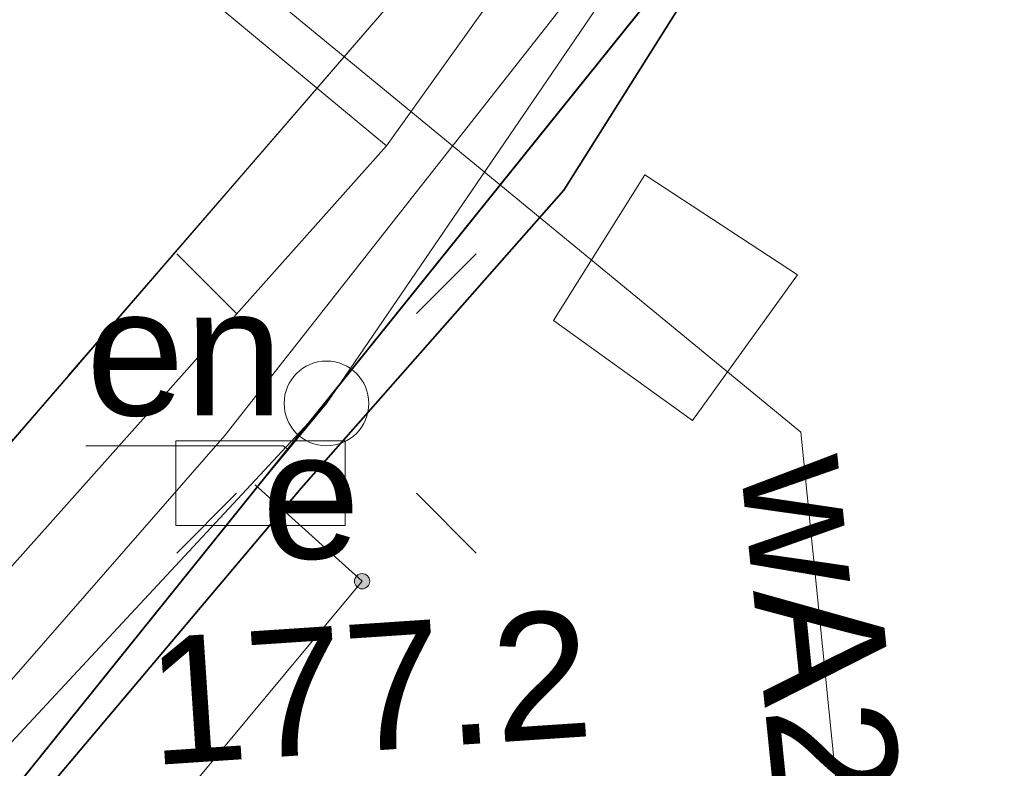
# Model space of a CAD drawing. Header units: millimetres. Extents: x 6505374 to 6517269, y 5595210 to 5612711.
# Tile 124 of 256: x 6513704.75 to 6513710.56, y 5608882.4 to 5608886.82. Entities that reach past the tile are written whole.
import ezdxf
from ezdxf.enums import TextEntityAlignment as Align

# ---------------------------------------------------------------- set-up
doc = ezdxf.new("R2010")
doc.units = ezdxf.units.MM
for name, pattern in [('EGBK02', [4, 1.5, -0.5, 1.5, -0.5]), ('EGBU01', [2, 0.5, -0.5, 0.5, -0.5]), ('OTKJ_A05', [2, 1.5, -0.5])]:
    doc.linetypes.add(name, pattern=pattern)
for name, color, linetype, lineweight in [('Działki', 18, 'Continuous', 0), ('Komunikacja (linie)', 18, 'Continuous', 0), ('Komunikacja (obszary)', 18, 'Continuous', 0), ('Ogrodzenia', 18, 'Continuous', 0), ('Przewody elektroenergetyczne', 1, 'Continuous', 0), ('Przewody wodociągowe', 5, 'Continuous', 0), ('Punkty o określonej wysokości', 1, 'Continuous', 0), ('Urządzenia towarzyszące (obszary)', 5, 'Continuous', 0)]:
    doc.layers.add(name, color=color, linetype=linetype, lineweight=lineweight)
for name, color, linetype, lineweight, true_color in [('Kontury klasyfikacyjne', 82, 'Continuous', 0, 0x24bc24), ('Przewody kanalizacyjne', 36, 'Continuous', 0, 0x803300), ('Przewody telekomunikacyjne', 30, 'Continuous', 0, 0xff9100), ('Urządzenia związane z siecią (punkty)', 36, 'Continuous', 0, 0x803300), ('Użytki gruntowe', 96, 'Continuous', 0, 0x008000)]:
    doc.layers.add(name, color=color, linetype=linetype, lineweight=lineweight, true_color=true_color)
doc.styles.add('DOMYSLNA_CZCIONKA', font='arial.ttf')

# ---------------------------------------------------------------- blocks, each defined once
blk = doc.blocks.new('SUES_P05')
at = {"color": 1, "linetype": 'Continuous', "lineweight": 18, "true_color": 0xff0000}
blk.add_lwpolyline([(-1, 0.5), (-1, -0.5), (1, -0.5), (1, 0.5)], close=True, dxfattribs=at)
blk = doc.blocks.new('SUEO_P05')
at = {"color": 18, "linetype": 'Continuous', "lineweight": 18, "true_color": 0x0a0909}
for p, q in [((-1.768, 1.768), (-1.061, 1.061)), ((1.768, 1.768), (1.061, 1.061)), ((-1.768, -1.768), (-1.061, -1.061)), ((1.768, -1.768), (1.061, -1.061))]:
    blk.add_line(p, q, dxfattribs=at)
at = {"color": 18, "lineweight": 18, "true_color": 0x0a0909}
blk.add_circle((0, 0), 0.5, dxfattribs=at)
blk = doc.blocks.new('SUPS01_03')
at = {"lineweight": 18, "true_color": 0xff0000}
h = blk.add_hatch(color=1, dxfattribs=at)
h.dxf.hatch_style = 1
h.paths.add_polyline_path([(0.09, 0, 1), (-0.09, 0, 1)])
at = {"color": 18, "lineweight": 18, "true_color": 0x0a0909}
blk.add_circle((0, 0), 0.09, dxfattribs=at)

msp = doc.modelspace()

# ---------------------------------------------------------------- linework, layer by layer
at = {"layer": 'Działki', "color": 18, "linetype": 'Continuous', "lineweight": 25, "true_color": 0x000000, "flags": 128}
msp.add_lwpolyline([(6513622.9656, 5608809.8316), (6513664.703, 5608840.3867), (6513689.38, 5608863.33), (6513691.94, 5608866.97), (6513698.77, 5608874.88), (6513709.41, 5608888.11), (6513723.5081, 5608910.2019), (6513728.405, 5608916.3594), (6513755.4757, 5608960.496), (6513752.5799, 5608969.0493), (6513746.0475, 5608963.7667), (6513741.0079, 5608954.6266), (6513725.451, 5608927.7842), (6513720.2949, 5608919.1763), (6513708.89, 5608894.18), (6513700.3362, 5608888.8574), (6513675.328, 5608862.569), (6513647.4649, 5608839.5014), (6513645.2696, 5608838.0314), (6513628.9908, 5608826.034)], dxfattribs=at)
msp.add_lwpolyline([(6513698.77, 5608874.88), (6513711.09, 5608862.28), (6513725.71, 5608873.69), (6513709.41, 5608888.11), (6513698.77, 5608874.88)], close=True, dxfattribs=at)
at = {"layer": 'Komunikacja (linie)', "color": 18, "linetype": 'Continuous', "lineweight": 18, "true_color": 0x000000, "flags": 128}
msp.add_lwpolyline([(6513524.2128, 5608738.5505), (6513532.19, 5608743.9), (6513550.33, 5608755.9), (6513559.4, 5608762.49), (6513572.35, 5608772.18), (6513588.76, 5608784.7), (6513601.3402, 5608794.5359), (6513605.95, 5608798.14), (6513617.7, 5608808.92), (6513643.89, 5608829.06), (6513662.29, 5608843.53), (6513678.92, 5608857.43), (6513690.43, 5608867.82), (6513708.5, 5608888.72), (6513716.31, 5608901.39), (6513752.19, 5608959.04), (6513754.76, 5608962.59), (6513759.04, 5608966.97), (6513775.6, 5608983.38)], dxfattribs=at)
at = {"layer": 'Komunikacja (obszary)', "color": 18, "linetype": 'OTKJ_A05', "lineweight": 18, "true_color": 0x000000, "flags": 128}
msp.add_lwpolyline([(6513380.66, 5608706.23), (6513386.09, 5608700.49), (6513416.6, 5608701.99), (6513421.58, 5608702.29), (6513423.62, 5608702.5), (6513444.65, 5608706.77), (6513463.87, 5608711.04), (6513464.51, 5608709.41), (6513465.2815, 5608709.3761), (6513465.6281, 5608707.7724), (6513468.9345, 5608685.0408), (6513473.0317, 5608658.9962), (6513477.1661, 5608636.3056), (6513480.0248, 5608618.9814), (6513493.2773, 5608531.4461), (6513493.9187, 5608527.5723), (6513497.4307, 5608506.4932), (6513500.2177, 5608491.0132), (6513502.2192, 5608480.423), (6513510.0473, 5608450.9669), (6513511.3653, 5608444.3199), (6513514.5829, 5608430.1573), (6513517.03, 5608417.07), (6513520.47, 5608418.05), (6513517.6232, 5608428.9159), (6513511.992, 5608452.5874), (6513509.9212, 5608461.7), (6513503.714, 5608485.9715), (6513501.4844, 5608498.7659), (6513498.8749, 5608512.5484), (6513496.493, 5608527.3128), (6513482.5735, 5608618.9125), (6513477.4072, 5608649.2213), (6513471.2421, 5608687.7961), (6513468.1079, 5608709.4256), (6513468.51, 5608710.55), (6513468.77, 5608711.83), (6513469.18, 5608712.44), (6513469.78, 5608712.72), (6513477.14, 5608714.88), (6513488.92, 5608718.62), (6513504.11, 5608724.76), (6513515.37, 5608730.62), (6513523.9194, 5608738.2874), (6513532.1945, 5608743.9045), (6513550.33, 5608755.9), (6513559.4, 5608762.49), (6513572.35, 5608772.18), (6513588.76, 5608784.7), (6513601.3402, 5608794.5359), (6513605.95, 5608798.14), (6513617.6991, 5608808.9199), (6513643.8904, 5608829.0575), (6513662.2949, 5608843.5287), (6513678.9181, 5608857.4342), (6513690.4256, 5608867.822), (6513708.4967, 5608888.7154), (6513716.3073, 5608901.3931), (6513752.1936, 5608959.0378), (6513754.7602, 5608962.587), (6513759.0405, 5608966.9701), (6513775.5974, 5608983.3805), (6513772.032, 5608985.9588), (6513755.151, 5608969.7828), (6513747.7496, 5608962.449), (6513735.82, 5608943.739), (6513731.211, 5608936.031), (6513712.823, 5608903.9129), (6513704.6434, 5608891.7488), (6513686.212, 5608870.8691), (6513676.3504, 5608861.3801), (6513648.0058, 5608838.5161), (6513614.6176, 5608813.1085), (6513601.92, 5608803.07), (6513601.7088, 5608802.9074), (6513585.1, 5608790.12), (6513568.49, 5608777.51), (6513555.85, 5608767.95), (6513546.8457, 5608761.1785), (6513529.2314, 5608747.9321), (6513520.4427, 5608742.3219), (6513511.99, 5608736.34), (6513501.66, 5608730.4), (6513486.92, 5608725.27), (6513475.24, 5608721.37), (6513465.63, 5608718.18), (6513461.67, 5608717.24), (6513443.24, 5608712.94), (6513424.84, 5608708.5), (6513404.31, 5608706.99), (6513380.66, 5608706.23)], close=True, dxfattribs=at)
at = {"layer": 'Komunikacja (obszary)', "color": 7, "linetype": 'Continuous', "lineweight": 18, "true_color": 0xffffff, "flags": 128}
msp.add_lwpolyline([(6513643.8904, 5608829.0575), (6513662.2949, 5608843.5287), (6513678.9181, 5608857.4342), (6513690.4256, 5608867.822), (6513708.4967, 5608888.7154), (6513716.3073, 5608901.3931), (6513752.1936, 5608959.0378), (6513754.7602, 5608962.587), (6513759.0405, 5608966.9701), (6513775.5974, 5608983.3805), (6513772.032, 5608985.9588), (6513755.151, 5608969.7828), (6513747.7496, 5608962.449), (6513735.82, 5608943.739), (6513731.211, 5608936.031), (6513712.823, 5608903.9129), (6513704.6434, 5608891.7488), (6513686.212, 5608870.8691), (6513676.3504, 5608861.3801), (6513648.0058, 5608838.5161), (6513614.6176, 5608813.1085)], dxfattribs=at)
at = {"layer": 'Kontury klasyfikacyjne', "color": 82, "linetype": 'EGBK02', "lineweight": 18, "true_color": 0x24bc24, "flags": 128}
msp.add_lwpolyline([(6513728.405, 5608916.3594), (6513723.5081, 5608910.2019), (6513709.41, 5608888.11), (6513698.77, 5608874.88), (6513691.94, 5608866.97), (6513701.66, 5608855.12), (6513711.09, 5608862.28), (6513725.71, 5608873.69), (6513730.72, 5608881.73), (6513735.09, 5608888.74), (6513750.3861, 5608871.9768), (6513754.2898, 5608864.4053), (6513754.6305, 5608864.5909), (6513758.29, 5608866.39), (6513764.2611, 5608870.1252), (6513765.8955, 5608871.0466), (6513767.47, 5608868.0535), (6513769.5878, 5608869.1696), (6513767.9795, 5608872.2214), (6513770.6156, 5608873.7282), (6513781.3696, 5608855.996), (6513804.0886, 5608874.3155), (6513799.5138, 5608896.1205), (6513791.39, 5608894.48), (6513778.37, 5608912.46), (6513771.44, 5608922.03), (6513760.23, 5608931.63), (6513768.11, 5608939.93), (6513784.59, 5608952.83), (6513787.1572, 5608956.3216), (6513786.6551, 5608977.8483), (6513780.1034, 5608981.7791), (6513777.2285, 5608982.0857), (6513764.5392, 5608969.4834), (6513755.4757, 5608960.496), (6513745.6118, 5608944.4136), (6513728.405, 5608916.3594)], close=True, dxfattribs=at)
at = {"layer": 'Kontury klasyfikacyjne', "color": 7, "linetype": 'Continuous', "lineweight": 18, "true_color": 0xffffff, "flags": 128}
msp.add_lwpolyline([(6513745.6118, 5608944.4136), (6513728.405, 5608916.3594), (6513728.405, 5608916.3594), (6513723.5081, 5608910.2019), (6513709.41, 5608888.11), (6513698.77, 5608874.88), (6513691.94, 5608866.97), (6513701.66, 5608855.12), (6513711.09, 5608862.28), (6513725.71, 5608873.69), (6513730.72, 5608881.73), (6513735.09, 5608888.74), (6513750.3861, 5608871.9768)], dxfattribs=at)
at = {"layer": 'Ogrodzenia', "color": 18, "linetype": 'Continuous', "lineweight": 35, "true_color": 0x000000, "flags": 128}
msp.add_lwpolyline([(6513704.81, 5608882.15), (6513706.41, 5608884.05), (6513707.96, 5608885.81), (6513709.41, 5608888.11)], dxfattribs=at)
at = {"layer": 'Przewody elektroenergetyczne', "color": 1, "linetype": 'Continuous', "lineweight": 18, "true_color": 0xff0000, "flags": 128}
for points in [[(6513681.9989, 5608858.1385), (6513706.56, 5608884.55), (6513727.7714, 5608915.6246)], [(6513706.56, 5608884.55), (6513706.17, 5608884.08)], [(6513703.16, 5608872.05), (6513700.08, 5608875.46), (6513706.77, 5608883.5), (6513706.14, 5608884.07)]]:
    msp.add_lwpolyline(points, dxfattribs=at)
at = {"layer": 'Przewody elektroenergetyczne', "color": 18, "linetype": 'Continuous', "lineweight": 0, "true_color": 0x000000, "flags": 128}
msp.add_lwpolyline([(6513705.1399, 5608884.3004), (6513706.3053, 5608884.3004), (6513706.3335, 5608884.277)], dxfattribs=at)
at = {"layer": 'Przewody kanalizacyjne', "color": 36, "linetype": 'Continuous', "lineweight": 18, "true_color": 0x803300, "flags": 128}
for points in [[(6513707.0037, 5608981.233), (6513684.922, 5608959.7), (6513668.637, 5608935.721), (6513681.183, 5608919.923), (6513692.887, 5608902.909), (6513699.6212, 5608893.3331), (6513703.0123, 5608889.3117), (6513706.9137, 5608886.0706)], [(6513751.3756, 5608957.2443), (6513750.6519, 5608955.78), (6513740.5536, 5608938.3099), (6513732.5927, 5608924.896), (6513709.0804, 5608889.0974), (6513706.9137, 5608886.0706), (6513699.0494, 5608877.2487), (6513689.052, 5608864.8614), (6513681.0407, 5608855.3521), (6513673.8036, 5608849.9832), (6513654.2801, 5608834.701), (6513653.7247, 5608834.1877)]]:
    msp.add_lwpolyline(points, dxfattribs=at)
at = {"layer": 'Przewody telekomunikacyjne', "color": 30, "linetype": 'Continuous', "lineweight": 18, "true_color": 0xff9100, "flags": 128}
msp.add_lwpolyline([(6513745.19, 5608961.42), (6513738.24, 5608950.07), (6513726.73, 5608930.77), (6513723.02, 5608924.85), (6513730.4, 5608920.26), (6513722.98, 5608910.15), (6513720.39, 5608906.08), (6513718.22, 5608902.73), (6513708.79, 5608887.96), (6513705.96, 5608884.36), (6513704.66, 5608882.87), (6513699.68, 5608887.34), (6513694.51, 5608881.38), (6513675.17, 5608861.7), (6513671.46, 5608858.69), (6513667.12, 5608855.26), (6513661, 5608850.14), (6513647.81, 5608839.28), (6513644.98, 5608837.01), (6513634.55, 5608829.45)], dxfattribs=at)
at = {"layer": 'Przewody wodociągowe', "color": 5, "linetype": 'Continuous', "lineweight": 18, "true_color": 0x0000ff, "flags": 128}
msp.add_lwpolyline([(6513702.54, 5608889.99), (6513709.36, 5608884.38), (6513710.4976, 5608873.1271)], dxfattribs=at)
at = {"layer": 'Urządzenia towarzyszące (obszary)', "color": 5, "linetype": 'Continuous', "lineweight": 18, "true_color": 0x0000ff, "flags": 128}
msp.add_lwpolyline([(6513708.44, 5608885.9), (6513707.9, 5608885.04), (6513708.72, 5608884.45), (6513709.34, 5608885.31), (6513708.44, 5608885.9)], close=True, dxfattribs=at)
at = {"layer": 'Użytki gruntowe', "color": 96, "linetype": 'EGBU01', "lineweight": 18, "true_color": 0x008000, "flags": 128}
for points in [[(6514018.346, 5608437.7503), (6513994.1752, 5608436.1452), (6513968.8582, 5608431.9835), (6513947.4182, 5608428.1456), (6513922.0751, 5608424.2842), (6513899.4121, 5608419.8087), (6513877.3659, 5608416.026), (6513875.3605, 5608415.6821), (6513873.2729, 5608415.3298), (6513852.6354, 5608411.8054), (6513848.2625, 5608410.9811), (6513830.6935, 5608408.0585), (6513829.38, 5608407.84), (6513825.94, 5608407.17), (6513806.5888, 5608403.3929), (6513787.1025, 5608399.8545), (6513765.3417, 5608396.308), (6513757.5419, 5608434.3528), (6513754.5344, 5608433.9571), (6513762.6068, 5608395.8365), (6513744.8254, 5608392.7969), (6513732.0216, 5608390.2283), (6513728.4287, 5608389.5042), (6513718.8357, 5608387.8651), (6513696.39, 5608384.03), (6513668.15, 5608379.13), (6513648.46, 5608375.59), (6513640.95, 5608374.29), (6513635.1254, 5608372.8464), (6513619.1817, 5608369.9841), (6513613.609, 5608371.5349), (6513580.0835, 5608380.6479), (6513552.3615, 5608388.8159), (6513525.84, 5608397.69), (6513519.67, 5608426.09), (6513519.1173, 5608428.1639), (6513507.3066, 5608472.4788), (6513505.47, 5608479.37), (6513505.13, 5608480.66), (6513503.99, 5608486.42), (6513497.9993, 5608523.4923), (6513494.07, 5608523.34), (6513497.7912, 5608499.7396), (6513500.91, 5608479.96), (6513502.8991, 5608472.4898), (6513509.95, 5608446.01), (6513513.88, 5608431.27), (6513518.5, 5608400.24), (6513517.41, 5608400.6), (6513513.89, 5608401.76), (6513492.3, 5608408.18), (6513485.4188, 5608410.2229), (6513459.5792, 5608417.8941), (6513432.87, 5608425.55), (6513425.2, 5608427.78), (6513406.87, 5608433.38), (6513384.7202, 5608440.1881), (6513378.7428, 5608465.8393), (6513374.2674, 5608484.3671), (6513369.7166, 5608503.207), (6513365.8622, 5608518.6405), (6513360.4833, 5608540.1784), (6513360.0052, 5608540.0319), (6513364.3904, 5608519.4121), (6513368.5555, 5608499.8275), (6513372.163, 5608483.9751), (6513374.5344, 5608473.5543), (6513381.8518, 5608441.4001), (6513363.9139, 5608446.6736), (6513335.5713, 5608457.198), (6513325.4858, 5608460.8407), (6513321.5565, 5608463.1219), (6513312.5918, 5608470.6748), (6513289.1368, 5608497.6919), (6513301.9632, 5608517.3326), (6513305.0297, 5608526.5284), (6513305.3948, 5608528.784), (6513310.5348, 5608560.5432), (6513310.7643, 5608568.1467), (6513310.6455, 5608602.1109), (6513311.1229, 5608610.2331), (6513311.1096, 5608630.4177), (6513311.3345, 5608637.6009), (6513312.0018, 5608658.9091), (6513314.5117, 5608669.0781), (6513318.934, 5608676.146), (6513323.2459, 5608679.6575), (6513328.3228, 5608681.6474), (6513346.6461, 5608688.2469), (6513362.735, 5608694.0453), (6513386.2616, 5608699.5171), (6513394.3831, 5608699.8907), (6513404.2634, 5608700.3144), (6513422.98, 5608701.38), (6513447.2381, 5608706.0114), (6513465.72, 5608709.54), (6513467.74, 5608692.38), (6513468.54, 5608683.0401), (6513469.03, 5608677.32), (6513471.5, 5608662.9), (6513472.0862, 5608659.4785), (6513474.1095, 5608647.668), (6513476.84, 5608631.73), (6513480.4484, 5608609.3259), (6513484.31, 5608585.35), (6513493.45, 5608527.29), (6513497.5662, 5608527.2006), (6513481.0259, 5608630.8223), (6513476.8053, 5608657.5426), (6513475.5017, 5608665.7956), (6513474.9831, 5608669.0785), (6513473.7254, 5608676.9547), (6513468.7513, 5608710.374), (6513481.4615, 5608714.1749), (6513491.9998, 5608717.3249), (6513507.0021, 5608724.1256), (6513514.5872, 5608728.9587), (6513534.1123, 5608741.3998), (6513565.7808, 5608762.9586), (6513594.6597, 5608786.9092), (6513604.3025, 5608794.8977), (6513622.9656, 5608809.8316), (6513664.703, 5608840.3867), (6513689.38, 5608863.33), (6513691.94, 5608866.97), (6513698.77, 5608874.88), (6513709.41, 5608888.11), (6513723.5081, 5608910.2019), (6513728.405, 5608916.3594), (6513745.6118, 5608944.4136), (6513755.4757, 5608960.496), (6513764.5392, 5608969.4834), (6513777.2285, 5608982.0857), (6513780.1034, 5608981.7791), (6513786.6551, 5608977.8483), (6513800.47, 5608969.56), (6513826.2946, 5608952.7795), (6513828.71, 5608951.21), (6513831.64, 5608949.31), (6513834.1, 5608947.72), (6513846.72, 5608939.05), (6513865.9, 5608919.21), (6513894.65, 5608884.75), (6513916.95, 5608858.11), (6513927.46, 5608845.65), (6513939.13, 5608832.1), (6513941.31, 5608829.33), (6513953.42, 5608812.79), (6513962.5459, 5608797.9265), (6513962.5898, 5608797.855), (6513973.4599, 5608780.1505), (6513975.7359, 5608774.8451), (6513980.781, 5608763.0841), (6513991.4714, 5608739.2324), (6513992.3146, 5608737.0812), (6513998.1517, 5608715.6974), (6514000.0491, 5608708.7463), (6513999.5728, 5608696.2233), (6514002.3403, 5608671.1064), (6514002.4856, 5608669.7874), (6514004.7448, 5608649.244), (6514005.871, 5608635.1386), (6514006.12, 5608632.02), (6514010.64, 5608593.16), (6514011.346, 5608586.6596), (6514014.79, 5608554.95), (6514016.68, 5608537.5), (6514016.08, 5608505.5), (6514017.0394, 5608468.6099), (6514019.5833, 5608441.4434), (6514018.346, 5608437.7503)], [(6513728.405, 5608916.3594), (6513723.5081, 5608910.2019), (6513709.41, 5608888.11), (6513698.77, 5608874.88), (6513691.94, 5608866.97), (6513689.38, 5608863.33), (6513697.2, 5608852.1), (6513708.8268, 5608828.022), (6513710.0576, 5608822.0302), (6513713.1022, 5608807.2087), (6513719.5555, 5608775.7927), (6513745.3975, 5608781.8556), (6513738.6553, 5608812.7813), (6513749.3208, 5608815.7704), (6513741.1114, 5608836.1644), (6513734.3372, 5608852.9929), (6513754.2898, 5608864.4053), (6513754.6305, 5608864.5909), (6513758.29, 5608866.39), (6513764.2611, 5608870.1252), (6513765.8955, 5608871.0466), (6513767.47, 5608868.0535), (6513769.5878, 5608869.1696), (6513767.9795, 5608872.2214), (6513770.6156, 5608873.7282), (6513755.1102, 5608899.2949), (6513738.5368, 5608909.8852), (6513758.4605, 5608933.1233), (6513760.23, 5608931.63), (6513768.11, 5608939.93), (6513784.59, 5608952.83), (6513796.4218, 5608944.4717), (6513798.8432, 5608942.7012), (6513801.13, 5608945.19), (6513814.75, 5608935.85), (6513820.49, 5608944.09), (6513826.2946, 5608952.7795), (6513800.47, 5608969.56), (6513786.6551, 5608977.8483), (6513780.1034, 5608981.7791), (6513777.2285, 5608982.0857), (6513764.5392, 5608969.4834), (6513755.4757, 5608960.496), (6513745.6118, 5608944.4136), (6513728.405, 5608916.3594)]]:
    msp.add_lwpolyline(points, close=True, dxfattribs=at)
at = {"layer": 'Użytki gruntowe', "color": 7, "linetype": 'Continuous', "lineweight": 18, "true_color": 0xffffff, "flags": 128}
for points in [[(6513622.9656, 5608809.8316), (6513664.703, 5608840.3867), (6513689.38, 5608863.33), (6513691.94, 5608866.97), (6513698.77, 5608874.88), (6513709.41, 5608888.11), (6513723.5081, 5608910.2019), (6513728.405, 5608916.3594), (6513745.6118, 5608944.4136), (6513755.4757, 5608960.496), (6513764.5392, 5608969.4834), (6513777.2285, 5608982.0857), (6513780.1034, 5608981.7791), (6513786.6551, 5608977.8483), (6513800.47, 5608969.56), (6513826.2946, 5608952.7795), (6513828.71, 5608951.21), (6513831.64, 5608949.31), (6513834.1, 5608947.72), (6513846.72, 5608939.05)], [(6513745.6118, 5608944.4136), (6513728.405, 5608916.3594), (6513728.405, 5608916.3594), (6513723.5081, 5608910.2019), (6513709.41, 5608888.11), (6513698.77, 5608874.88), (6513691.94, 5608866.97), (6513689.38, 5608863.33), (6513697.2, 5608852.1), (6513708.8268, 5608828.022)]]:
    msp.add_lwpolyline(points, dxfattribs=at)

# ---------------------------------------------------------------- block references
at = {"layer": 'Punkty o określonej wysokości', "color": 1, "true_color": 0xff0000, "xscale": 0.5, "yscale": 0.5, "zscale": 0.5, "rotation": 3.8000000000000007}
msp.add_blockref('SUPS01_03', (6513706.77, 5608883.5), dxfattribs=at)
at = {"layer": 'Urządzenia związane z siecią (punkty)', "color": 18, "true_color": 0x000000, "xscale": 0.5, "yscale": 0.5, "zscale": 0.5}
msp.add_blockref('SUEO_P05', (6513706.56, 5608884.55), dxfattribs=at)
at = {"layer": 'Urządzenia związane z siecią (punkty)', "color": 1, "true_color": 0xff0000, "xscale": 0.5, "yscale": 0.5, "zscale": 0.5}
msp.add_blockref('SUES_P05', (6513706.17, 5608884.08), dxfattribs=at)

# ---------------------------------------------------------------- texts
at = {"layer": 'Przewody elektroenergetyczne', "color": 1, "true_color": 0xff0000, "style": 'DOMYSLNA_CZCIONKA'}
msp.add_text('en', height=0.75, dxfattribs=at).set_placement((6513705.7226, 5608884.8544), align=Align.MIDDLE_CENTER)
at = {"layer": 'Przewody wodociągowe', "color": 5, "true_color": 0x0000ff, "style": 'DOMYSLNA_CZCIONKA'}
msp.add_text('wA25', height=0.75, rotation=-84.22713, dxfattribs=at).set_placement((6513709.5064, 5608882.932), align=Align.MIDDLE_CENTER)
at = {"layer": 'Punkty o określonej wysokości', "color": 1, "true_color": 0xff0000, "style": 'DOMYSLNA_CZCIONKA'}
msp.add_text('177.2', height=0.75, rotation=3.8, dxfattribs=at).set_placement((6513706.8115, 5608882.8748), align=Align.MIDDLE_CENTER)
at = {"layer": 'Urządzenia związane z siecią (punkty)', "color": 1, "true_color": 0xff0000, "style": 'DOMYSLNA_CZCIONKA'}
msp.add_text('e', height=0.75, dxfattribs=at).set_placement((6513706.4684, 5608884.009), align=Align.MIDDLE_CENTER)

doc.saveas('drawing.dxf')
